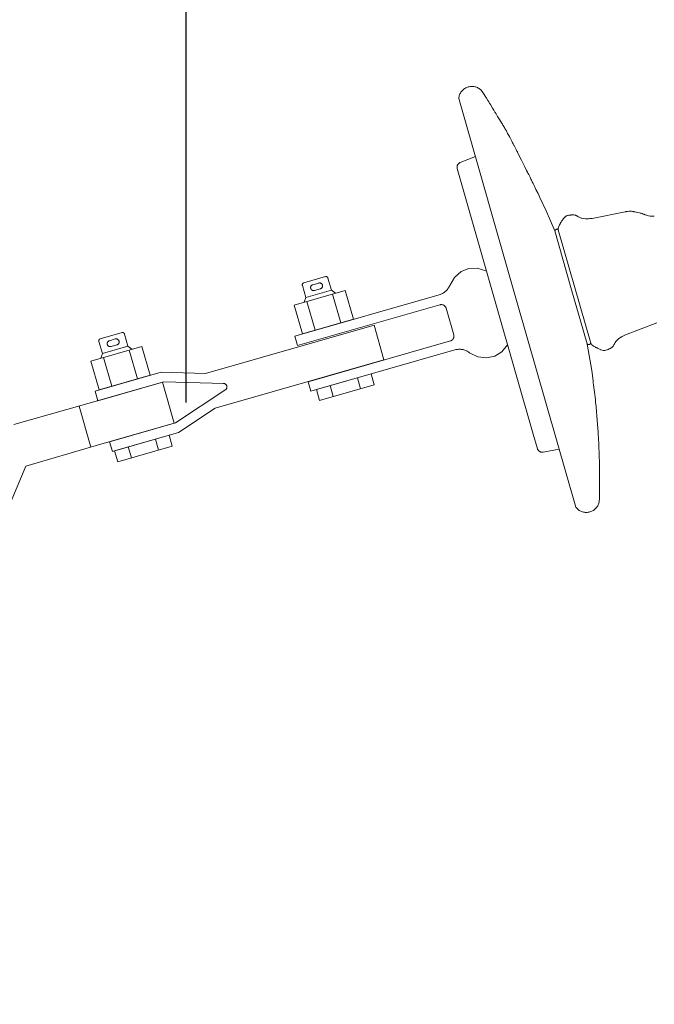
# Model space of a CAD drawing. Header units: millimetres. Extents: x 0 to 594, y 0 to 420.
# Tile 19 of 53: x 111 to 119, y 182 to 194. Entities that reach past the tile are written whole.
import ezdxf

# ---------------------------------------------------------------- set-up
doc = ezdxf.new("R2010")
doc.units = ezdxf.units.MM
for name, pattern in [('K5LT_BASIC', [0]), ('K5LT_DASHED', [6, 4, -2]), ('K5LT_THIN', [0])]:
    doc.linetypes.add(name, pattern=pattern)
doc.styles.add('KDIMTEXTSTYLE', font='GOST_AU.SHX', dxfattribs={"width": 0.96, "oblique": 15, "height": 5})
doc.dimstyles.new('KDIMSTYLE (0.02)', dxfattribs={"dimtxt": 5, "dimasz": 1, "dimexe": 2, "dimexo": 0, "dimgap": 1, "dimtad": 1, "dimlfac": 50, "dimtxsty": 'KDIMTEXTSTYLE', "dimsah": 1, "dimcen": 0, "dimdle": 1, "dimadec": 0, "dimazin": 0, "dimtfac": 0.667, "dimtmove": 0, "dimatfit": 3, "dimfxl": 1, "dimtvp": 1, "dimtfill": 1, "dimtolj": 1, "dimtzin": 0, "dimarcsym": 0})

# ---------------------------------------------------------------- blocks, each defined once
blk = doc.blocks.new('KDIMARROW_03')
at = {"color": 0, "linetype": 'K5LT_BASIC', "lineweight": 40}
blk.add_line((-1.060500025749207, -1.060500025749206), (1.060500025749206, 1.060500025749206), dxfattribs=at)
at = {"color": 0, "linetype": 'K5LT_THIN', "lineweight": 18}
for q in [(-1, 0), (2, -2.449293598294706e-16)]:
    blk.add_line((0, 0), q, dxfattribs=at)
blk = doc.blocks.new('U317')
at = {"color": 7, "linetype": 'K5LT_DASHED', "lineweight": 18}
for p, q in [((116.7061553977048, 192.7209078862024), (117.4211710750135, 190.2236974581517)), ((117.0000382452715, 192.7912160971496), (116.980728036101, 192.8204529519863)), ((117.0432625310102, 192.7247266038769), (117.0000382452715, 192.7912160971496)), ((117.062928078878, 192.6935168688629), (117.0432625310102, 192.7247266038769)), ((117.0723328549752, 192.6781725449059), (117.062928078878, 192.6935168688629)), ((117.0775424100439, 192.6695338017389), (117.0723328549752, 192.6781725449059)), ((117.0807188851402, 192.6642322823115), (117.0775424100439, 192.6695338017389)), ((117.0823071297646, 192.6615782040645), (117.0807188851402, 192.6642322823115)), ((117.0921414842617, 192.6451960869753), (117.0823071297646, 192.6615782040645)), ((117.1196521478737, 192.6000183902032), (117.0921414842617, 192.6451960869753)), ((117.1344791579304, 192.5761511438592), (117.1196521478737, 192.6000183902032)), ((117.1433334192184, 192.5620581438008), (117.1344791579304, 192.5761511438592)), ((117.1489361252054, 192.5531859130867), (117.1433334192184, 192.5620581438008)), ((117.1525853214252, 192.5474180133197), (117.1489361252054, 192.5531859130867)), ((117.1549951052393, 192.5436109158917), (117.1525853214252, 192.5474180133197)), ((117.1565980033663, 192.5410784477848), (117.1549951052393, 192.5436109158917)), ((117.1576722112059, 192.5393809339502), (117.1565980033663, 192.5410784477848)), ((117.1584242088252, 192.5381923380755), (117.1576722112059, 192.5393809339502)), ((117.1620826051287, 192.5324057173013), (117.1584242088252, 192.5381923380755)), ((117.1714416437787, 192.5175650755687), (117.1620826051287, 192.5324057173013)), ((117.1817213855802, 192.5011918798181), (117.1714416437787, 192.5175650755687)), ((117.1971592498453, 192.4764255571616), (117.1817213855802, 192.5011918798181)), ((117.2249094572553, 192.4311904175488), (117.1971592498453, 192.4764255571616)), ((117.23905474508, 192.407663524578), (117.2249094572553, 192.4311904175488)), ((117.2460032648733, 192.3959609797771), (117.23905474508, 192.407663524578)), ((117.2494430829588, 192.3901278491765), (117.2460032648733, 192.3959609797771)), ((117.2511539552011, 192.3872161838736), (117.2494430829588, 192.3901278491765)), ((117.2541599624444, 192.3820829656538), (117.2511539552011, 192.3872161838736)), ((117.2637845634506, 192.3654950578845), (117.2541599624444, 192.3820829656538)), ((117.2712604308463, 192.3524483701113), (117.2637845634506, 192.3654950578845)), ((117.2784127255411, 192.3398334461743), (117.2712604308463, 192.3524483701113)), ((117.2878235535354, 192.3230395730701), (117.2784127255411, 192.3398334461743)), ((117.3039622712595, 192.2937451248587), (117.2878235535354, 192.3230395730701)), ((117.317546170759, 192.2686467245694), (117.3039622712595, 192.2937451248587)), ((117.3244165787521, 192.2558171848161), (117.317546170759, 192.2686467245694)), ((117.3278789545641, 192.2493206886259), (117.3244165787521, 192.2558171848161)), ((117.3296178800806, 192.2460505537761), (117.3278789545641, 192.2493206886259)), ((117.340993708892, 192.2245458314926), (117.3296178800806, 192.2460505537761)), ((117.3552778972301, 192.1972991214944), (117.340993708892, 192.2245458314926)), ((117.3649490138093, 192.1787182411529), (117.3552778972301, 192.1972991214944)), ((117.3715120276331, 192.1660542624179), (117.3649490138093, 192.1787182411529)), ((117.3760596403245, 192.1572551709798), (117.3715120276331, 192.1660542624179)), ((117.3794262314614, 192.1507291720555), (117.3760596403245, 192.1572551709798)), ((117.3824582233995, 192.1448433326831), (117.3794262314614, 192.1507291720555)), ((117.3864929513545, 192.1369989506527), (117.3824582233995, 192.1448433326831)), ((117.3936717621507, 192.1230095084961), (117.3864929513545, 192.1369989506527)), ((117.4075263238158, 192.095903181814), (117.3936717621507, 192.1230095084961)), ((116.7251410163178, 191.939385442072), (116.9097881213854, 192.0097154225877)), ((117.4174389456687, 192.0764303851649), (117.4075263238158, 192.095903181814)), ((117.4223275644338, 192.0668049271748), (117.4174389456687, 192.0764303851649)), ((117.4247526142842, 192.0620250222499), (117.4223275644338, 192.0668049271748)), ((117.4730607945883, 191.9661470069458), (117.4247526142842, 192.0620250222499)), ((117.5133050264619, 191.8854354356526), (117.4730607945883, 191.9661470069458)), ((117.5352316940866, 191.8412538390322), (117.5133050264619, 191.8854354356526)), ((116.6869680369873, 191.8661482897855), (117.1772419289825, 190.1538542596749)), ((117.5459751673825, 191.8195840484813), (117.5352316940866, 191.8412538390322)), ((117.5513060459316, 191.808831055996), (117.5459751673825, 191.8195840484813)), ((117.55396303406, 191.8034721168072), (117.5513060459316, 191.808831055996)), ((117.5606607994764, 191.7899658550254), (117.55396303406, 191.8034721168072)), ((117.5770470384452, 191.7569325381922), (117.5606607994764, 191.7899658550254)), ((117.5879229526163, 191.7350072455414), (117.5770470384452, 191.7569325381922)), ((117.5951832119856, 191.720366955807), (117.5879229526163, 191.7350072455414)), ((117.6000716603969, 191.710506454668), (117.5951832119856, 191.720366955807)), ((117.6034461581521, 191.7036979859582), (117.6000716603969, 191.710506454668)), ((117.6060522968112, 191.6984386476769), (117.6034461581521, 191.7036979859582)), ((117.6092478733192, 191.6919883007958), (117.6060522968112, 191.6984386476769)), ((117.6151010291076, 191.6801687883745), (117.6092478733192, 191.6919883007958)), ((117.6266390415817, 191.656848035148), (117.6151010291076, 191.6801687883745)), ((117.6497324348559, 191.6100590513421), (117.6266390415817, 191.656848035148)), ((117.6752644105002, 191.5580987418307), (117.6497324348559, 191.6100590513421)), ((117.6882026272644, 191.5316554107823), (117.6752644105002, 191.5580987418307)), ((117.6947255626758, 191.5182917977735), (117.6882026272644, 191.5316554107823)), ((117.6980018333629, 191.5115712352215), (117.6947255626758, 191.5182917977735)), ((117.7754037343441, 191.3492430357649), (117.6980018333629, 191.5115712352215)), ((117.8797362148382, 191.1032673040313), (117.7754037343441, 191.3492430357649)), ((117.9967304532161, 191.2652595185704), (117.9853440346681, 191.252055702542)), ((118.0089663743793, 191.2763116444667), (117.9967304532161, 191.2652595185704)), ((118.0156258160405, 191.2809435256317), (118.0089663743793, 191.2763116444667)), ((118.0190991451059, 191.2829815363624), (118.0156258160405, 191.2809435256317)), ((118.0208727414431, 191.283924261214), (118.0190991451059, 191.2829815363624)), ((118.0217689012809, 191.284375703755), (118.0208727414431, 191.283924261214)), ((118.0335088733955, 191.2889683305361), (118.0217689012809, 191.284375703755)), ((118.0439958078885, 191.2916064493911), (118.0335088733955, 191.2889683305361)), ((118.0511799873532, 191.2929308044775), (118.0439958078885, 191.2916064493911)), ((118.0560334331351, 191.2936874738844), (118.0511799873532, 191.2929308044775)), ((118.059306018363, 191.2941576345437), (118.0560334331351, 191.2936874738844)), ((118.0615338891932, 191.2944659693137), (118.059306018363, 191.2941576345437)), ((118.0641328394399, 191.2948189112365), (118.0615338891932, 191.2944659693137)), ((118.0654830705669, 191.295001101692), (118.0641328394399, 191.2948189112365)), ((118.0676668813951, 191.2952965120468), (118.0654830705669, 191.295001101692)), ((118.0693195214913, 191.2955223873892), (118.0676668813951, 191.2952965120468)), ((118.0701447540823, 191.2956364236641), (118.0693195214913, 191.2955223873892)), ((118.0706624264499, 191.2957084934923), (118.0701447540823, 191.2956364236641)), ((118.0726345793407, 191.2959867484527), (118.0706624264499, 191.2957084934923)), ((118.0742048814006, 191.2962109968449), (118.0726345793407, 191.2959867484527)), ((118.0758056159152, 191.2964402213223), (118.0742048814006, 191.2962109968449)), ((118.0781293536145, 191.2967705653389), (118.0758056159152, 191.2964402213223)), ((118.082344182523, 191.2973463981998), (118.0781293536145, 191.2967705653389)), ((118.0905591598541, 191.2982735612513), (118.082344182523, 191.2973463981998)), ((118.095919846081, 191.2986467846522), (118.0905591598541, 191.2982735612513)), ((118.0986061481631, 191.2987404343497), (118.095919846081, 191.2986467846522)), ((118.0999514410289, 191.2987604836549), (118.0986061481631, 191.2987404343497)), ((118.1006247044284, 191.2987633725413), (118.0999514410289, 191.2987604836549)), ((118.1138420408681, 191.2978303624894), (118.1006247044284, 191.2987633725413)), ((118.1255248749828, 191.2954432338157), (118.1138420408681, 191.2978303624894)), ((118.1312264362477, 191.2937201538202), (118.1255248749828, 191.2954432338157)), ((118.134027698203, 191.2927296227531), (118.1312264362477, 191.2937201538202)), ((118.1354141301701, 191.2922025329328), (118.134027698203, 191.2927296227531)), ((118.1361035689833, 191.2919310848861), (118.1354141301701, 191.2922025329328)), ((118.1398936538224, 191.2903280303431), (118.1361035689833, 191.2919310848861)), ((118.1468320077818, 191.2869622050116), (118.1398936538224, 191.2903280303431)), ((118.151366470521, 191.2845273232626), (118.1468320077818, 191.2869622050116)), ((118.154365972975, 191.2828472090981), (118.151366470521, 191.2845273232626)), ((118.1563625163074, 191.281708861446), (118.154365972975, 191.2828472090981)), ((118.1576982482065, 191.2809416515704), (118.1563625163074, 191.281708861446)), ((118.1586005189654, 191.2804218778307), (118.1576982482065, 191.2809416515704)), ((118.1601143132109, 191.2795486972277), (118.1586005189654, 191.2804218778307)), ((118.1612677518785, 191.2788837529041), (118.1601143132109, 191.2795486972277)), ((118.1635431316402, 191.2775776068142), (118.1612677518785, 191.2788837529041)), ((118.1664740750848, 191.2759175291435), (118.1635431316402, 191.2775776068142)), ((118.1679460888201, 191.2750982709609), (118.1664740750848, 191.2759175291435)), ((118.1686841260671, 191.2746920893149), (118.1679460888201, 191.2750982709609)), ((118.1782921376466, 191.2697237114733), (118.1686841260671, 191.2746920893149)), ((118.1948526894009, 191.2625670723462), (118.1782921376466, 191.2697237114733)), ((118.7395111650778, 191.3350530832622), (118.3374522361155, 191.2551398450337)), ((118.7420911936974, 191.3355248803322), (118.7395111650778, 191.3350530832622)), ((118.7460632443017, 191.3362474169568), (118.7420911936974, 191.3355248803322)), ((118.7539977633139, 191.3376549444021), (118.7460632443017, 191.3362474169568)), ((118.7698545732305, 191.3401565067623), (118.7539977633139, 191.3376549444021)), ((118.7890039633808, 191.3421593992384), (118.7698545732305, 191.3401565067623)), ((118.7985660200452, 191.3425432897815), (118.7890039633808, 191.3421593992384)), ((118.803343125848, 191.3425435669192), (118.7985660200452, 191.3425432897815)), ((118.8057306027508, 191.3424911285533), (118.803343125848, 191.3425435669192)), ((118.806924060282, 191.3424511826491), (118.8057306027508, 191.3424911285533)), ((118.8179411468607, 191.3416620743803), (118.806924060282, 191.3424511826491)), ((118.8300634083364, 191.3400764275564), (118.8179411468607, 191.3416620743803)), ((118.8381408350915, 191.3387259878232), (118.8300634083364, 191.3400764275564)), ((118.8435259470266, 191.3377403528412), (118.8381408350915, 191.3387259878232)), ((118.8471176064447, 191.3370584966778), (118.8435259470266, 191.3377403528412)), ((118.8580006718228, 191.3349495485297), (118.8471176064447, 191.3370584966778)), ((118.8738177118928, 191.3319431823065), (118.8580006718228, 191.3349495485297)), ((118.8803211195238, 191.3307008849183), (118.8738177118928, 191.3319431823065)), ((118.8931495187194, 191.3281527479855), (118.8803211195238, 191.3307008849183)), ((118.9137098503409, 191.3235132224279), (118.8931495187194, 191.3281527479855)), ((118.9238658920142, 191.3208181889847), (118.9137098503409, 191.3235132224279)), ((118.9289053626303, 191.3193489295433), (118.9238658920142, 191.3208181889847)), ((118.9314145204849, 191.318580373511), (118.9289053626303, 191.3193489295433)), ((118.9326663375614, 191.3181871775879), (118.9314145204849, 191.318580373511)), ((118.9354734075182, 191.3172810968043), (118.9326663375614, 191.3181871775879)), ((118.945977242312, 191.3136259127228), (118.9354734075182, 191.3172810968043)), ((118.9529569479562, 191.3110191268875), (118.945977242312, 191.3136259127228)), ((118.9576331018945, 191.3092204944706), (118.9529569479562, 191.3110191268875)), ((118.9630042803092, 191.3071244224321), (118.9576331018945, 191.3092204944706)), ((118.968951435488, 191.3047916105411), (118.9630042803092, 191.3071244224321)), ((118.9734884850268, 191.3030213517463), (118.968951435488, 191.3047916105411)), ((118.9786168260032, 191.3010482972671), (118.9734884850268, 191.3030213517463)), ((118.981189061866, 191.3000753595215), (118.9786168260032, 191.3010482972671)), ((118.9824775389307, 191.299593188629), (118.981189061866, 191.3000753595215)), ((118.9901316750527, 191.2968121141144), (118.9824775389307, 191.299593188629)), ((119.0261224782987, 191.2861377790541), (118.9901316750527, 191.2968121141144)), ((119.044461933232, 191.2826269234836), (119.0261224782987, 191.2861377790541)), ((119.0536976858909, 191.2814552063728), (119.044461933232, 191.2826269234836)), ((119.0583295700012, 191.2810311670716), (119.0536976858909, 191.2814552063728)), ((119.0606487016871, 191.2808615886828), (119.0583295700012, 191.2810311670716)), ((119.0618090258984, 191.2807876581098), (119.0606487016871, 191.2808615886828)), ((119.0709415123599, 191.2804476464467), (119.0618090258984, 191.2807876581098)), ((119.0795680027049, 191.2804429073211), (119.0709415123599, 191.2804476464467)), ((119.0853277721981, 191.2805573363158), (119.0795680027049, 191.2804429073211)), ((119.0891712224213, 191.2806678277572), (119.0853277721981, 191.2805573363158)), ((119.0961673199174, 191.2809052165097), (119.0891712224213, 191.2806678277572)), ((117.9274075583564, 191.1549286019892), (117.9238527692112, 191.1416364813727)), ((117.9327697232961, 191.1674819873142), (117.9274075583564, 191.1549286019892)), ((117.937070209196, 191.1756769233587), (117.9327697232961, 191.1674819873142)), ((117.9401650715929, 191.1811102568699), (117.937070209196, 191.1756769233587)), ((117.9423250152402, 191.1847719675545), (117.9401650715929, 191.1811102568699)), ((117.9438493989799, 191.1873169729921), (117.9423250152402, 191.1847719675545)), ((117.9450042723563, 191.1892320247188), (117.9438493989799, 191.1873169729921)), ((117.9460841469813, 191.1910174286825), (117.9450042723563, 191.1892320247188)), ((117.9474155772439, 191.1932177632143), (117.9460841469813, 191.1910174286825)), ((117.9480793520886, 191.1943164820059), (117.9474155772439, 191.1932177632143)), ((117.9508843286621, 191.1989866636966), (117.9480793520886, 191.1943164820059)), ((117.9536557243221, 191.2036314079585), (117.9508843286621, 191.1989866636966)), ((117.9561007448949, 191.207735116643), (117.9536557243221, 191.2036314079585)), ((117.9590188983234, 191.212615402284), (117.9561007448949, 191.207735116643)), ((117.9637878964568, 191.2204788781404), (117.9590188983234, 191.212615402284)), ((117.9731032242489, 191.2350746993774), (117.9637878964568, 191.2204788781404)), ((117.9784943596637, 191.242887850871), (117.9731032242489, 191.2350746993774)), ((117.9813037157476, 191.2467520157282), (117.9784943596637, 191.242887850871)), ((117.9827408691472, 191.2486728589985), (117.9813037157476, 191.2467520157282)), ((117.9834680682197, 191.2496303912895), (117.9827408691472, 191.2486728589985)), ((117.9853440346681, 191.252055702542), (117.9834680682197, 191.2496303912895)), ((118.2033535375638, 191.2595933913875), (118.1948526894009, 191.2625670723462)), ((118.2076542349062, 191.2582724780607), (118.2033535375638, 191.2595933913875)), ((118.2098165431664, 191.2576553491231), (118.2076542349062, 191.2582724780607)), ((118.2109006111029, 191.257357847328), (118.2098165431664, 191.2576553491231)), ((118.2360084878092, 191.2524779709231), (118.2109006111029, 191.257357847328)), ((118.256562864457, 191.2508037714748), (118.2360084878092, 191.2524779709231)), ((118.2668907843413, 191.2505648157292), (118.256562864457, 191.2508037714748)), ((118.2720541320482, 191.2505708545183), (118.2668907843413, 191.2505648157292)), ((118.2746339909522, 191.2506022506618), (118.2720541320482, 191.2505708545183)), ((118.2759232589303, 191.2506246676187), (118.2746339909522, 191.2506022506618)), ((118.2918797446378, 191.2512345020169), (118.2759232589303, 191.2506246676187)), ((118.3075150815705, 191.2523177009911), (118.2918797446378, 191.2512345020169)), ((118.3179164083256, 191.2532248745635), (118.3075150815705, 191.2523177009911)), ((118.3374522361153, 191.2551398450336), (118.3179164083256, 191.2532248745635)), ((117.8797362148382, 191.1032673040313), (118.0777516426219, 190.4116933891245)), ((117.9224552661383, 191.1219727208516), (117.9224520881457, 191.118465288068)), ((117.9224520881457, 191.118465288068), (117.9224585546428, 191.1167068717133)), ((117.9226000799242, 191.1289523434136), (117.9224552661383, 191.1219727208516)), ((117.9224585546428, 191.1167068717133), (117.9224626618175, 191.1158228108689)), ((117.9224626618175, 191.1158228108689), (117.9224642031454, 191.1155014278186)), ((117.9224642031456, 191.1155014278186), (118.1204796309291, 190.4239275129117)), ((117.9230613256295, 191.1357641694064), (117.9226000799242, 191.1289523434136)), ((117.923461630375, 191.1391315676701), (117.9230613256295, 191.1357641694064)), ((117.9237130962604, 191.140803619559), (117.923461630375, 191.1391315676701)), ((117.9238527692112, 191.1416364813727), (117.9237130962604, 191.140803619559)), ((115.0766525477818, 190.54342579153), (114.8117094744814, 190.467565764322)), ((116.654446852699, 190.5338542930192), (116.73401915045, 190.6045968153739)), ((116.73401915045, 190.6045968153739), (116.8289512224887, 190.6430085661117)), ((116.8289512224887, 190.6430085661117), (116.9323806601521, 190.6463128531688)), ((116.9323806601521, 190.6463128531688), (117.0368308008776, 190.6142708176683)), ((117.0368308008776, 190.6142708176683), (117.0468378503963, 190.6092938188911)), ((114.8370472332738, 190.2888765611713), (114.7946749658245, 190.4368627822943)), ((114.9227297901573, 190.4451200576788), (114.9943360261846, 190.4656227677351)), ((115.1497277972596, 190.3784050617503), (115.1073555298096, 190.5263912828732)), ((116.5959864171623, 190.4358948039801), (116.654446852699, 190.5338542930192)), ((118.3184950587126, 189.7323535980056), (118.1204796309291, 190.4239275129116)), ((114.6943754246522, 190.196374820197), (115.319736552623, 190.3754318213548)), ((114.7044279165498, 189.8170347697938), (116.4668995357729, 190.3216757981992)), ((114.8370472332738, 190.2888765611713), (115.1497277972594, 190.3784050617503)), ((114.9432325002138, 190.3735138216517), (115.014838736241, 190.394016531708)), ((115.1497277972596, 190.3784050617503), (115.1980059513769, 190.3405772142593)), ((115.1633962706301, 190.3306675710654), (115.2645429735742, 189.9774101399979)), ((115.3197365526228, 190.3754318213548), (115.4208832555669, 190.0221743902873)), ((118.2753061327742, 189.7217293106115), (118.0777516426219, 190.4116933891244)), ((114.7955221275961, 189.8431173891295), (114.694375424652, 190.1963748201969)), ((114.7374596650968, 189.7016705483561), (116.4767035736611, 190.1996608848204)), ((114.8370472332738, 190.2888765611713), (114.8161060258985, 190.2312294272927)), ((114.8507157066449, 190.2411390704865), (114.951862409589, 189.887881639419)), ((118.1360811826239, 187.7268557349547), (117.4211710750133, 190.2236974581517)), ((116.6444915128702, 189.8316293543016), (116.5509015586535, 190.158494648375)), ((117.6166706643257, 188.6191382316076), (117.1772419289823, 190.1538542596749)), ((113.6093910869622, 189.3611270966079), (115.6712663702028, 189.9514951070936)), ((115.4208832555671, 190.0221743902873), (114.7955221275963, 189.8431173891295)), ((115.6712663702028, 189.9514951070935), (115.7923827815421, 189.528492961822)), ((119.1279259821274, 189.9785044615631), (118.74450054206, 189.8335132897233)), ((112.5907556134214, 189.8594636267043), (112.3258125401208, 189.7836035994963)), ((112.6638308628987, 189.6944428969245), (112.6214585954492, 189.8424291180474)), ((118.7269116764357, 189.8247985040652), (118.7176064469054, 189.8200631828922)), ((118.74450054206, 189.8335132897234), (118.7269116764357, 189.8247985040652)), ((112.3511502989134, 189.6049143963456), (112.3087780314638, 189.7529006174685)), ((112.4368328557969, 189.7611578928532), (112.5084390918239, 189.7816606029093)), ((112.4573355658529, 189.689551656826), (112.5289418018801, 189.7100543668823)), ((114.7374596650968, 189.7016705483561), (114.7044279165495, 189.8170347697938)), ((114.8640813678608, 189.2594410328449), (116.6033252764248, 189.7574313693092)), ((117.303863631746, 189.7116247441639), (117.2342526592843, 189.6264525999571)), ((118.2757670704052, 189.7201194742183), (118.3305844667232, 189.3949037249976)), ((118.3186638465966, 189.7320801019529), (118.3184950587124, 189.7323535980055)), ((118.3191282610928, 189.7313278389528), (118.3186638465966, 189.7320801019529)), ((118.3200534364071, 189.7298324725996), (118.3191282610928, 189.7313278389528)), ((118.3219124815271, 189.7268582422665), (118.3200534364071, 189.7298324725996)), ((118.3257293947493, 189.7210129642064), (118.3219124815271, 189.7268582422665)), ((118.3297259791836, 189.7154775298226), (118.3257293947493, 189.7210129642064)), ((118.3318478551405, 189.712832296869), (118.3297259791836, 189.7154775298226)), ((118.3329461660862, 189.7115467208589), (118.3318478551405, 189.712832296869)), ((118.3335054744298, 189.7109139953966), (118.3329461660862, 189.7115467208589)), ((118.3435565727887, 189.7015175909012), (118.3335054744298, 189.7109139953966)), ((118.3547501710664, 189.693704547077), (118.3435565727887, 189.7015175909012)), ((118.5996094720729, 189.7056254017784), (118.5955039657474, 189.6990974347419)), ((118.6021680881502, 189.7100912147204), (118.5996094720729, 189.7056254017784)), ((118.6038238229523, 189.7131042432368), (118.6021680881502, 189.7100912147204)), ((118.6049153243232, 189.7151267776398), (118.6038238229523, 189.7131042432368)), ((118.6056425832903, 189.716484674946), (118.6049153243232, 189.7151267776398)), ((118.606133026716, 189.7174032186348), (118.6056425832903, 189.716484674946)), ((118.6069552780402, 189.7189452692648), (118.606133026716, 189.7174032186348)), ((118.6075819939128, 189.7201199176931), (118.6069552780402, 189.7189452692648)), ((118.6088212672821, 189.7224323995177), (118.6075819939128, 189.7201199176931)), ((118.6104294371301, 189.7253921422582), (118.6088212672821, 189.7224323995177)), ((118.6112447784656, 189.7268663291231), (118.6104294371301, 189.7253921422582)), ((118.6116559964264, 189.7276015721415), (118.6112447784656, 189.7268663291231)), ((118.6171784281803, 189.7369021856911), (118.6116559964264, 189.7276015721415)), ((118.6274416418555, 189.7517391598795), (118.6171784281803, 189.7369021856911)), ((118.6330804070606, 189.7587613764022), (118.6274416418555, 189.7517391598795)), ((118.6360302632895, 189.7621583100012), (118.6330804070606, 189.7587613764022)), ((118.637538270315, 189.7638263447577), (118.6360302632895, 189.7621583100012)), ((118.6383006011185, 189.7646525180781), (118.637538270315, 189.7638263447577)), ((118.6570208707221, 189.7820815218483), (118.6383006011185, 189.7646525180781)), ((118.6735743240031, 189.7943806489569), (118.6570208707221, 189.7820815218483)), ((118.6822106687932, 189.800049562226), (118.6735743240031, 189.7943806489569)), ((118.686594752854, 189.8027771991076), (118.6822106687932, 189.800049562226)), ((118.6888002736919, 189.8041159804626), (118.686594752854, 189.8027771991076)), ((118.6899060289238, 189.8047793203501), (118.6888002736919, 189.8041159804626)), ((118.7037672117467, 189.8127070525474), (118.6899060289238, 189.8047793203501)), ((118.7176064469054, 189.8200631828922), (118.7037672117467, 189.8127070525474)), ((112.2084784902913, 189.5124126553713), (112.8338396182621, 189.6914696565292)), ((112.3511502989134, 189.6049143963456), (112.3302090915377, 189.5472672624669)), ((112.3511502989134, 189.6049143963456), (112.6638308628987, 189.6944428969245)), ((112.6638308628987, 189.6944428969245), (112.712109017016, 189.6566150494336)), ((112.6774993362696, 189.6467054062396), (112.7786460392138, 189.2934479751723)), ((112.8338396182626, 189.6914696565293), (112.9349863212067, 189.3382122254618)), ((114.8971131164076, 189.1440768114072), (116.6595847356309, 189.6487178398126)), ((116.839140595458, 189.6135869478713), (116.8295613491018, 189.620128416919)), ((116.9412643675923, 189.5646439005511), (116.839140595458, 189.6135869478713)), ((117.2342526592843, 189.6264525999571), (117.1462285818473, 189.5713179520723)), ((118.3627362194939, 189.6890275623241), (118.3547501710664, 189.693704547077)), ((118.3682377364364, 189.6860555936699), (118.3627362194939, 189.6890275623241)), ((118.3720083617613, 189.68409195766), (118.3682377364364, 189.6860555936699)), ((118.3746487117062, 189.6827394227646), (118.3720083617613, 189.68409195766)), ((118.376642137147, 189.6817258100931), (118.3746487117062, 189.6827394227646)), ((118.3785033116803, 189.680782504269), (118.376642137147, 189.6817258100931)), ((118.3807975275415, 189.6796202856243), (118.3785033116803, 189.680782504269)), ((118.3819422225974, 189.6790393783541), (118.3807975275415, 189.6796202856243)), ((118.3867938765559, 189.6765614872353), (118.3819422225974, 189.6790393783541)), ((118.3916035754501, 189.6740874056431), (118.3867938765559, 189.6765614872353)), ((118.3958500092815, 189.6718996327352), (118.3916035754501, 189.6740874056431)), ((118.4009088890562, 189.6693033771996), (118.3958500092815, 189.6718996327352)), ((118.4091170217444, 189.6651555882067), (118.4009088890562, 189.6693033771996)), ((118.4247456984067, 189.6577018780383), (118.4091170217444, 189.6651555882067)), ((118.4334550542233, 189.6539260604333), (118.4247456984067, 189.6577018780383)), ((118.4378838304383, 189.6521343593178), (118.4334550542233, 189.6539260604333)), ((118.4401198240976, 189.6512652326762), (118.4378838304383, 189.6521343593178)), ((118.4412436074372, 189.6508376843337), (118.4401198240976, 189.6512652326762)), ((118.4441189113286, 189.6497727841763), (118.4412436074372, 189.6508376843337)), ((118.4607680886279, 189.6445962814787), (118.4441189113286, 189.6497727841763)), ((118.4769992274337, 189.641695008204), (118.4607680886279, 189.6445962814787)), ((118.4851009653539, 189.6412896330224), (118.4769992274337, 189.641695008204)), ((118.4891265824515, 189.6413987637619), (118.4851009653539, 189.6412896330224)), ((118.4911303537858, 189.6415375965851), (118.4891265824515, 189.6413987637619)), ((118.4921296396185, 189.6416288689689), (118.4911303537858, 189.6415375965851)), ((118.5045212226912, 189.6439457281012), (118.4921296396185, 189.6416288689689)), ((118.5148152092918, 189.6472577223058), (118.5045212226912, 189.6439457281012)), ((118.5216116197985, 189.6499363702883), (118.5148152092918, 189.6472577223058)), ((118.5261300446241, 189.6518631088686), (118.5216116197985, 189.6499363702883)), ((118.5291555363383, 189.6531962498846), (118.5261300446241, 189.6518631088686)), ((118.5312089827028, 189.6541137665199), (118.5291555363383, 189.6531962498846)), ((118.53360088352, 189.6551898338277), (118.5312089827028, 189.6541137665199)), ((118.5348429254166, 189.6557498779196), (118.53360088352, 189.6551898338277)), ((118.5368521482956, 189.6566550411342), (118.5348429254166, 189.6557498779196)), ((118.5383738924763, 189.657338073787), (118.5368521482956, 189.6566550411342)), ((118.5391344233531, 189.6576780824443), (118.5383738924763, 189.657338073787)), ((118.5396117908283, 189.6578909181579), (118.5391344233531, 189.6576780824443)), ((118.5414323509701, 189.6586986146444), (118.5396117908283, 189.6578909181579)), ((118.5428833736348, 189.6593394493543), (118.5414323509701, 189.6586986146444)), ((118.5443628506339, 189.6599921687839), (118.5428833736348, 189.6593394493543)), ((118.5465092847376, 189.6609417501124), (118.5443628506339, 189.6599921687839)), ((118.5503901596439, 189.6626839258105), (118.5465092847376, 189.6609417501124)), ((118.5578509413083, 189.6662451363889), (118.5503901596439, 189.6626839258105)), ((118.5625967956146, 189.6687656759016), (118.5578509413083, 189.6662451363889)), ((118.564925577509, 189.6701079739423), (118.5625967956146, 189.6687656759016)), ((118.566077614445, 189.6708029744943), (118.564925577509, 189.6701079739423)), ((118.5666503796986, 189.6711568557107), (118.566077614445, 189.6708029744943)), ((118.577370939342, 189.6789439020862), (118.5666503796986, 189.6711568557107)), ((118.5860199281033, 189.6871525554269), (118.577370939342, 189.6789439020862)), ((118.589945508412, 189.6916321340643), (118.5860199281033, 189.6871525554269)), ((118.5917980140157, 189.6939551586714), (118.589945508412, 189.6916321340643)), ((118.5926953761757, 189.6951361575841), (118.5917980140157, 189.6939551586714)), ((118.5931366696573, 189.6957313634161), (118.5926953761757, 189.6951361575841)), ((118.5955039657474, 189.6990974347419), (118.5931366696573, 189.6957313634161)), ((112.3096251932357, 189.1591552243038), (112.2084784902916, 189.5124126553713)), ((112.364818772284, 189.5571769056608), (112.4659654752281, 189.2039194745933)), ((115.7923827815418, 189.528492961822), (113.7305074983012, 188.9381249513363)), ((117.0461544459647, 189.5502063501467), (116.9412643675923, 189.5646439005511)), ((117.1462285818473, 189.5713179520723), (117.0461544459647, 189.5502063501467)), ((113.0688795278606, 189.3765492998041), (112.2614405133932, 189.1453587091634)), ((113.6093910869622, 189.3611270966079), (113.0688795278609, 189.3765492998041)), ((115.6340003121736, 189.3550732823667), (114.9677552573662, 189.164373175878)), ((115.6725373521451, 189.2204816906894), (115.6340003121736, 189.3550732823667)), ((118.3305844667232, 189.3949037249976), (118.3475283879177, 189.2724532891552)), ((113.0848941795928, 189.2525574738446), (112.13277511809, 188.9799412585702)), ((112.2954659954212, 189.0265238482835), (113.1029050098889, 189.2577144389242)), ((112.9349863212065, 189.3382122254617), (112.3096251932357, 189.1591552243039)), ((113.2280317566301, 188.7526458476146), (113.084894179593, 189.2525574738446)), ((113.8392964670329, 189.2367032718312), (113.1029050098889, 189.2577144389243)), ((114.8640813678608, 189.2594410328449), (114.8971131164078, 189.1440768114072)), ((115.6725373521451, 189.2204816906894), (115.0062922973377, 189.0297815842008)), ((115.4674881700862, 189.307389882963), (115.5060252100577, 189.1727982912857)), ((118.3475283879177, 189.2724532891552), (118.3485382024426, 189.2648115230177)), ((118.3485382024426, 189.2648115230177), (118.3505334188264, 189.2495963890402)), ((118.3505334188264, 189.2495963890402), (118.3544278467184, 189.2194141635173)), ((112.2614405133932, 189.1453587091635), (112.2954659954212, 189.0265238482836)), ((113.8597200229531, 189.1653734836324), (113.2460425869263, 188.7578028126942)), ((114.9677552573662, 189.1643731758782), (115.0062922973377, 189.0297815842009)), ((115.1342876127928, 189.2119859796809), (115.1728246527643, 189.0773943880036)), ((118.3544278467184, 189.2194141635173), (118.3618458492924, 189.1598374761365)), ((118.3618458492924, 189.1598374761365), (118.368275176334, 189.1054474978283)), ((118.368275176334, 189.1054474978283), (118.3721795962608, 189.0708669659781)), ((112.1327751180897, 188.9799412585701), (111.267112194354, 188.7380841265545)), ((118.3721795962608, 189.0708669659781), (118.375458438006, 189.040755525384)), ((118.375458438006, 189.040755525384), (118.3790940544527, 189.0060561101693)), ((118.3790940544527, 189.0060561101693), (118.3837377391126, 188.9594081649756)), ((112.0671552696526, 188.9611526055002), (112.21029284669, 188.4612409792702)), ((113.7305074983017, 188.9381249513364), (113.2800680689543, 188.6389679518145)), ((118.3837377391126, 188.9594081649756), (118.3859460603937, 188.936176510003)), ((118.3859460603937, 188.936176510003), (118.3865249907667, 188.929963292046)), ((118.3865249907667, 188.929963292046), (118.3876714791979, 188.917501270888)), ((118.3876714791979, 188.917501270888), (118.3899193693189, 188.8924312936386)), ((118.3899193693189, 188.8924312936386), (118.3942380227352, 188.8416788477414)), ((112.2759126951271, 188.4800296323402), (113.2280317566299, 188.7526458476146)), ((113.246042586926, 188.7578028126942), (112.4386035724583, 188.5266122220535)), ((118.3942380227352, 188.8416788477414), (118.4021925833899, 188.7374939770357)), ((113.2800680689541, 188.6389679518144), (112.4726290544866, 188.4077773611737)), ((117.6675158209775, 188.4415602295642), (117.6166706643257, 188.6191382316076)), ((118.4021925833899, 188.7374939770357), (118.4080832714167, 188.6488798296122)), ((118.4080832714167, 188.6488798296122), (118.4083904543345, 188.6439309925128)), ((118.4083904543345, 188.6439309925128), (118.4089999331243, 188.6340062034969)), ((118.4089999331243, 188.6340062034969), (118.4101997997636, 188.6140480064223)), ((112.4726290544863, 188.4077773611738), (112.4386035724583, 188.5266122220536)), ((113.1666168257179, 188.6064524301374), (112.5003717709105, 188.4157523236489)), ((113.0001046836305, 188.5587690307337), (113.038641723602, 188.4241774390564)), ((113.2051538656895, 188.4718608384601), (113.1666168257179, 188.6064524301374)), ((118.4101997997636, 188.6140480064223), (118.4125268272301, 188.5736958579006)), ((118.4125268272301, 188.5736958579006), (118.4169193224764, 188.4912383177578)), ((111.4134277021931, 188.22707349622), (112.2759126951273, 188.4800296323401)), ((112.5003717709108, 188.4157523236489), (112.5389088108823, 188.2811607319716)), ((113.2051538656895, 188.4718608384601), (112.538908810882, 188.2811607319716)), ((112.6669041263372, 188.4633651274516), (112.7054411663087, 188.3287735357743)), ((117.7386656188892, 188.3996250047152), (117.9325540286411, 188.4376794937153)), ((118.4169193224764, 188.4912383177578), (118.4186468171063, 188.4564412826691)), ((118.4186468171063, 188.4564412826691), (118.4188291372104, 188.4526882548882)), ((118.4188291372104, 188.4526882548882), (118.4191918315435, 188.4451699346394)), ((118.4191918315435, 188.4451699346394), (118.419907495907, 188.4300930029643)), ((118.419907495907, 188.4300930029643), (118.420678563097, 188.4133947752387)), ((118.420678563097, 188.4133947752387), (118.4211904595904, 188.4019773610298)), ((118.4211904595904, 188.4019773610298), (118.4216678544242, 188.3910330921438)), ((118.4216678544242, 188.3910330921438), (118.4222345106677, 188.3775875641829)), ((118.4222345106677, 188.3775875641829), (118.4229750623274, 188.3590555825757)), ((118.4229750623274, 188.3590555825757), (118.423945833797, 188.3323539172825)), ((118.423945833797, 188.3323539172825), (118.4251097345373, 188.2934488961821)), ((118.4251097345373, 188.2934488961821), (118.4253006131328, 188.2856483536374)), ((118.4253006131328, 188.2856483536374), (118.4253804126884, 188.2821807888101)), ((118.4253804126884, 188.2821807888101), (118.4255303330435, 188.2752693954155)), ((118.4255303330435, 188.2752693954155), (118.4257935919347, 188.2615282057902)), ((118.4257935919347, 188.2615282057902), (118.4261343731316, 188.2388776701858)), ((111.4134277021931, 188.22707349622), (109.7898513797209, 184.3564032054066)), ((118.4261343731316, 188.2388776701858), (118.4262789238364, 188.2263138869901)), ((118.4262789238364, 188.2263138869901), (118.4263645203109, 188.2174135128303)), ((118.4263645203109, 188.2174135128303), (118.4264383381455, 188.2084221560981)), ((118.4264383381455, 188.2084221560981), (118.4265162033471, 188.1969570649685)), ((118.4265162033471, 188.1969570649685), (118.4266004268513, 188.1807718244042)), ((118.4266004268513, 188.1807718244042), (118.4266859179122, 188.1568738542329)), ((118.4266859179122, 188.1568738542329), (118.426779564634, 188.1205526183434)), ((118.426779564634, 188.1205526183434), (118.4268134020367, 188.1083947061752)), ((118.4268134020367, 188.1083947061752), (118.4268227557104, 188.1053243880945)), ((118.4268227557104, 188.1053243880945), (118.4268427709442, 188.099137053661)), ((118.4268427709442, 188.099137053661), (118.4268888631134, 188.0865012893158)), ((118.4268888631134, 188.0865012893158), (118.4269791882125, 188.0660705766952)), ((118.4269791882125, 188.0660705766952), (118.4271725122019, 188.0319102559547)), ((118.4271725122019, 188.0319102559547), (118.4276386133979, 187.9686453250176)), ((118.4270895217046, 187.9034216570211), (118.4244619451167, 187.8394060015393)), ((118.4276927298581, 187.9311893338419), (118.4270895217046, 187.9034216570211)), ((118.4276386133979, 187.9686453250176), (118.4276973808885, 187.9615373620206)), ((118.4277799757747, 187.9453541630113), (118.4276927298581, 187.9311893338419)), ((118.4276973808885, 187.9615373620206), (118.4277209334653, 187.9586431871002)), ((118.4277209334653, 187.9586431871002), (118.4277561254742, 187.9535415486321)), ((118.4277561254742, 187.9535415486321), (118.4277799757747, 187.9453541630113)), ((118.4244619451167, 187.8394060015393), (118.4217301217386, 187.7877165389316))]:
    blk.add_line(p, q, dxfattribs=at)
for centre, radius, start, end in [((116.866905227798, 192.7059616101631), 0.1614431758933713, 45.16776901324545, 174.6879973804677), ((116.7488841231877, 191.8804430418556), 0.06354480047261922, 111.9405027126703, 193.0002611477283), ((117.9059560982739, 191.0948102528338), 0.02755002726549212, 53.20359440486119, 162.1232346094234), ((115.0834867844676, 190.5195570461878), 0.02482788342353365, 15.97778149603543, 105.9777814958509), ((114.818543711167, 190.4436970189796), 0.02482788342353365, 105.9777814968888, 195.9777814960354), ((114.932981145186, 190.4093169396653), 0.03724182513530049, 105.9777814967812, 285.9777814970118), ((115.0045873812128, 190.4298196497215), 0.03724182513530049, 285.9777814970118, 105.9777814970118), ((116.4118466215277, 190.5139495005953), 0.2, 285.9777814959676, 337.0284826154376), ((116.4932194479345, 190.1419787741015), 0.06000000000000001, 15.97778149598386, 105.9777814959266), ((112.5975898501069, 189.835594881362), 0.02482788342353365, 15.97778149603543, 105.9777814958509), ((116.5868094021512, 189.815113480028), 0.06000000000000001, 285.9777814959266, 15.97778149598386), ((112.3326467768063, 189.7597348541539), 0.02482788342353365, 105.9777814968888, 195.9777814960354), ((112.4470842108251, 189.7253547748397), 0.03724182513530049, 105.9777814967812, 285.9777814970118), ((112.5186904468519, 189.7458574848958), 0.03724182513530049, 285.9777814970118, 105.9777814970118), ((118.2935375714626, 189.7411721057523), 0.02755002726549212, 229.8323283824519, 338.7519685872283), ((116.7146376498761, 189.4564441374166), 0.2, 54.92708037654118, 105.9777814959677), ((113.8327259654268, 189.1962331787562), 0.04099999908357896, 296.0025080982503, 95.95305489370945), ((117.7276147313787, 188.4622015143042), 0.06354480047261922, 198.9553018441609, 280.0150602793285), ((118.2645603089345, 187.8246157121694), 0.1614431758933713, 217.2675656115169, 346.7877939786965)]:
    blk.add_arc(centre, radius, start, end, dxfattribs=at)

msp = doc.modelspace()

# ---------------------------------------------------------------- block references
msp.add_blockref('U317', (0, 0))

# ---------------------------------------------------------------- dimensions: what is measured, and where the dimension line sits
at = {"color": 5, "true_color": 0x0000ff}
msp.add_linear_dim(base=(113.37680857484, 205.2044555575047), p1=(125.278766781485, 67.2044555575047), p2=(125.2787667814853, 205.2044555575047), angle=90, location=(113.37680857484, 136.2044555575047), dimstyle='KDIMSTYLE (0.02)', override={"dimexo": 2, "dimpost": '\\H3.5;\\W0.96;\\Q15;<>', "dimblk1": 'KDIMARROW_03', "dimblk2": 'KDIMARROW_03', "dimse1": 0, "dimse2": 0, "dimclrt": 7, "dimtolj": 1}, dxfattribs=at).render()

doc.saveas('drawing.dxf')
